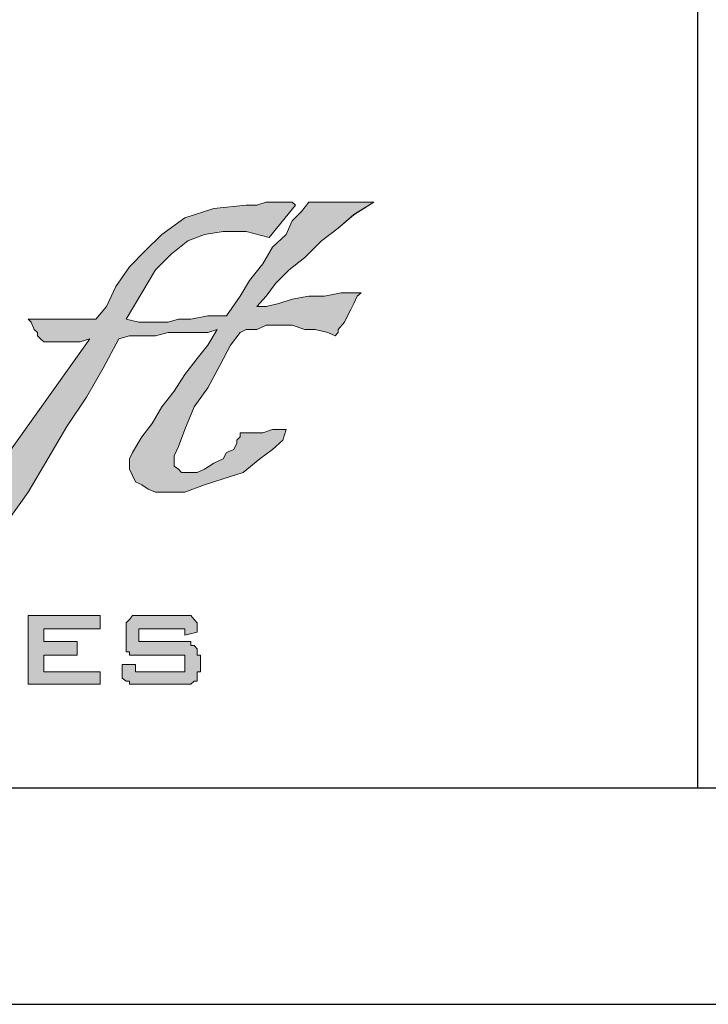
# Paper-space layout 'A2-V (Narrow)' of a CAD drawing. Header units: millimetres. Extents: x -5 to 415, y -15 to 579.
# Tile 12 of 17: x 269 to 285, y 0 to 23. Entities that reach past the tile are written whole.
import ezdxf

# ---------------------------------------------------------------- set-up
doc = ezdxf.new("R2010")
doc.units = ezdxf.units.MM
for name, color, linetype in [('Disegno1', 2, 'Continuous'), ('Tabella', 7, 'Continuous'), ('TabellaCampi', 2, 'Continuous'), ('TabellaIntestazioni', 1, 'Continuous')]:
    doc.layers.add(name, color=color, linetype=linetype)
doc.styles.get("Standard").update_dxf_attribs({"font": 'arial.ttf', "height": 3})

# ---------------------------------------------------------------- blocks, each defined once
blk = doc.blocks.new('L')
h = blk.add_hatch(color=5)
h.paths.add_polyline_path([(50.912, 9.696), (50.695, 9.334), (50.454, 9.021), (50.164, 8.659), (49.923, 8.274), (49.634, 7.912), (49.417, 7.526), (49.176, 7.213), (48.959, 6.852), (48.887, 6.707), (48.887, 6.466), (48.959, 6.321), (49.031, 6.177), (49.176, 6.104), (49.321, 6.008), (49.489, 5.935), (49.706, 5.935), (50.164, 5.935), (50.622, 6.104), (51.056, 6.249), (51.514, 6.393), (51.9, 6.707), (52.189, 6.924), (52.43, 7.141), (52.503, 7.382), (52.43, 7.382), (52.334, 7.382), (52.189, 7.382), (51.972, 7.31), (51.828, 7.31), (51.659, 7.31), (51.514, 7.31), (51.442, 7.31), (51.442, 7.213), (51.37, 7.141), (51.37, 7.068), (51.297, 6.924), (51.129, 6.852), (51.056, 6.707), (50.839, 6.61), (50.622, 6.466), (50.454, 6.393), (50.237, 6.393), (50.164, 6.393), (50.092, 6.393), (50.02, 6.466), (49.923, 6.538), (49.923, 6.707), (49.923, 6.779), (50.02, 6.996), (50.164, 7.382), (50.381, 7.912), (50.695, 8.346), (50.984, 8.876), (51.225, 9.334), (51.442, 9.624), (51.587, 9.696), (51.828, 9.696), (52.045, 9.792), (52.334, 9.792), (52.647, 9.792), (52.937, 9.696), (53.178, 9.696), (53.467, 9.624), (53.636, 9.551), (53.708, 9.624), (53.708, 9.696), (53.853, 9.865), (53.925, 10.009), (53.997, 10.154), (54.069, 10.299), (54.142, 10.467), (54.238, 10.54), (53.997, 10.54), (53.78, 10.54), (53.395, 10.467), (53.033, 10.467), (52.647, 10.395), (52.334, 10.299), (52.045, 10.226), (51.828, 10.226), (52.045, 10.467), (52.262, 10.757), (52.575, 11.07), (52.937, 11.359), (53.322, 11.745), (53.708, 12.034), (54.069, 12.348), (54.528, 12.637), (53.033, 12.637), (52.864, 12.42), (52.647, 12.203), (52.503, 11.89), (52.189, 11.6), (51.972, 11.215), (51.659, 10.829), (51.442, 10.467), (51.129, 10.009), (50.695, 10.009), (50.309, 9.937), (50.02, 9.937), (49.779, 9.865), (49.562, 9.865), (49.321, 9.865), (49.104, 9.865), (48.814, 9.937), (49.176, 10.54), (49.489, 11.07), (49.851, 11.432), (50.237, 11.745), (50.622, 11.89), (51.056, 11.962), (51.587, 11.962), (52.117, 11.817), (52.72, 12.565), (52.647, 12.637), (52.575, 12.637), (52.43, 12.637), (52.262, 12.637), (52.045, 12.637), (51.828, 12.565), (51.587, 12.565), (50.839, 12.492), (50.164, 12.275), (49.634, 11.89), (49.248, 11.504), (48.887, 11.142), (48.573, 10.684), (48.356, 10.226), (48.115, 9.937), (46.548, 9.937), (46.621, 9.865), (46.693, 9.696), (46.765, 9.624), (46.765, 9.551), (46.838, 9.479), (46.91, 9.407), (47.006, 9.407), (47.079, 9.407), (47.151, 9.407), (47.223, 9.407), (47.368, 9.407), (47.44, 9.407), (47.609, 9.407), (47.754, 9.407), (47.971, 9.479), (44.21, 4.2), (44.957, 3.597), (45.56, 4.441), (46.018, 5.188), (46.548, 5.935), (47.006, 6.707), (47.44, 7.454), (47.898, 8.129), (48.284, 8.804), (48.646, 9.479), (48.887, 9.551), (49.176, 9.551), (49.489, 9.551), (49.779, 9.624), (50.092, 9.624), (50.381, 9.624), (50.695, 9.624)])
h.paths.add_polyline_path([(46.548, 3.091), (48.212, 3.091), (48.212, 2.778), (46.91, 2.778), (46.91, 2.488), (47.681, 2.488), (47.681, 2.175), (46.91, 2.175), (46.91, 1.789), (48.212, 1.789), (48.212, 1.5), (46.548, 1.5)])
h.paths.add_polyline_path([(50.164, 2.778), (49.104, 2.778), (49.104, 2.488), (50.092, 2.488), (50.164, 2.488), (50.237, 2.488), (50.309, 2.488), (50.309, 2.392), (50.381, 2.392), (50.454, 2.32), (50.454, 2.247), (50.454, 2.175), (50.526, 2.175), (50.526, 2.103), (50.526, 1.886), (50.526, 1.789), (50.454, 1.789), (50.454, 1.717), (50.454, 1.645), (50.454, 1.572), (50.381, 1.572), (50.309, 1.5), (50.237, 1.5), (50.164, 1.5), (50.092, 1.5), (49.104, 1.5), (49.031, 1.5), (48.959, 1.5), (48.887, 1.5), (48.887, 1.572), (48.814, 1.572), (48.718, 1.645), (48.718, 1.717), (48.718, 1.789), (48.718, 1.886), (48.718, 1.958), (49.031, 1.958), (49.031, 1.789), (50.164, 1.789), (50.164, 2.175), (49.176, 2.175), (49.104, 2.175), (49.031, 2.175), (48.959, 2.175), (48.887, 2.175), (48.887, 2.247), (48.814, 2.247), (48.814, 2.32), (48.814, 2.392), (48.814, 2.488), (48.814, 2.561), (48.814, 2.705), (48.814, 2.778), (48.814, 2.85), (48.814, 2.922), (48.887, 2.995), (48.959, 3.091), (49.031, 3.091), (49.104, 3.091), (49.176, 3.091), (50.092, 3.091), (50.164, 3.091), (50.237, 3.091), (50.309, 3.091), (50.381, 2.995), (50.454, 2.922), (50.454, 2.85), (50.454, 2.778), (50.454, 2.705), (50.164, 2.633)])
h.paths.add_polyline_path([(46.163, 8.587), (46.163, 8.201), (46.09, 7.743), (45.873, 7.382), (45.488, 6.996), (45.03, 6.707), (44.596, 6.393), (43.993, 6.177), (43.294, 6.008), (42.619, 5.863), (41.944, 5.863), (41.414, 5.935), (40.811, 6.104), (40.377, 6.321), (39.992, 6.538), (39.702, 6.924), (39.534, 7.31), (39.534, 7.671), (39.702, 8.057), (39.919, 8.418), (40.209, 8.804), (40.667, 9.093), (41.197, 9.407), (41.8, 9.624), (42.475, 9.865), (43.077, 9.937), (43.752, 9.937), (44.355, 9.865), (44.885, 9.696), (45.343, 9.551), (45.705, 9.262), (46.018, 8.949)])
h.paths.add_polyline_path([(42.089, 9.262), (42.547, 9.334), (43.077, 9.334), (43.463, 9.334), (43.897, 9.19), (44.21, 9.021), (44.499, 8.876), (44.741, 8.587), (44.813, 8.346), (44.813, 8.057), (44.741, 7.743), (44.596, 7.454), (44.355, 7.213), (43.993, 6.924), (43.608, 6.779), (43.222, 6.538), (42.692, 6.466), (42.258, 6.393), (41.727, 6.393), (41.269, 6.393), (40.884, 6.538), (40.522, 6.707), (40.305, 6.852), (40.064, 7.068), (39.992, 7.382), (39.919, 7.671), (40.064, 7.984), (40.209, 8.274), (40.45, 8.515), (40.739, 8.732), (41.125, 8.949), (41.583, 9.19)], flags=16)
h.paths.add_polyline_path([(37.653, 10.082), (37.798, 10.082), (38.184, 10.082), (38.642, 10.009), (39.172, 10.009), (39.702, 9.937), (40.136, 9.865), (40.45, 9.865), (40.594, 9.792), (40.377, 9.696), (40.136, 9.624), (39.919, 9.479), (39.775, 9.407), (39.606, 9.262), (39.534, 9.19), (39.389, 9.021), (39.389, 8.949), (38.859, 9.262), (38.256, 9.407), (37.726, 9.551), (37.123, 9.551), (36.593, 9.551), (36.087, 9.479), (35.628, 9.407), (35.243, 9.262), (34.881, 9.093), (34.64, 8.949), (34.568, 8.804), (34.568, 8.659), (34.712, 8.515), (35.026, 8.346), (35.484, 8.274), (36.087, 8.274), (36.448, 8.274), (36.906, 8.274), (37.436, 8.201), (37.967, 8.201), (38.401, 8.057), (38.786, 7.816), (38.931, 7.743), (39.1, 7.526), (39.172, 7.382), (39.172, 7.141), (39.1, 7.068), (39.003, 6.996), (38.859, 6.852), (38.786, 6.779), (38.642, 6.61), (38.401, 6.538), (38.256, 6.466), (38.184, 6.393), (37.726, 6.249), (37.364, 6.177), (36.978, 6.104), (36.593, 6.008), (36.159, 6.008), (35.773, 5.935), (35.387, 6.008), (35.098, 6.008), (34.712, 6.104), (34.351, 6.177), (33.965, 6.321), (33.579, 6.466), (33.218, 6.61), (32.905, 6.779), (32.76, 6.996), (32.688, 7.141), (32.76, 7.141), (32.76, 7.213), (32.832, 7.213), (32.905, 7.31), (32.977, 7.31), (33.507, 6.924), (34.038, 6.61), (34.64, 6.466), (35.243, 6.321), (35.845, 6.321), (36.376, 6.321), (36.906, 6.393), (37.364, 6.466), (37.726, 6.61), (38.039, 6.779), (38.184, 6.996), (38.184, 7.141), (38.039, 7.31), (37.726, 7.526), (37.195, 7.599), (36.448, 7.671), (36.159, 7.743), (35.773, 7.816), (35.387, 7.912), (34.954, 8.057), (34.568, 8.201), (34.351, 8.346), (34.11, 8.659), (34.11, 8.876), (34.11, 9.093), (34.279, 9.262), (34.423, 9.407), (34.568, 9.551), (35.026, 9.792), (35.556, 9.937), (36.159, 10.009), (36.689, 10.082), (37.195, 10.082)])
h.paths.add_polyline_path([(34.881, 10.154), (34.568, 10.009), (34.351, 9.937), (34.11, 9.792), (33.893, 9.624), (33.748, 9.551), (33.579, 9.407), (33.507, 9.262), (33.435, 9.093), (33.29, 9.093), (33.146, 9.093), (32.905, 9.093), (32.76, 9.093), (32.615, 9.093), (32.374, 9.021), (32.23, 9.021), (32.013, 8.949), (31.482, 8.804), (31.024, 8.587), (30.494, 8.274), (29.964, 7.912), (29.457, 7.526), (28.999, 7.141), (28.541, 6.779), (28.252, 6.393), (28.156, 6.321), (28.011, 6.177), (27.939, 6.104), (27.794, 5.935), (27.722, 5.791), (27.553, 5.719), (27.481, 5.646), (27.481, 5.574), (27.408, 5.719), (27.408, 5.791), (27.336, 5.935), (27.264, 6.008), (27.264, 6.104), (27.191, 6.249), (27.119, 6.321), (27.119, 6.466), (27.408, 6.779), (27.722, 7.141), (28.011, 7.526), (28.252, 7.912), (28.397, 8.346), (28.614, 8.804), (28.758, 9.262), (28.999, 9.792), (30.663, 10.009), (30.494, 9.696), (30.277, 9.479), (30.06, 9.19), (29.819, 8.876), (29.602, 8.587), (29.361, 8.274), (29.144, 7.912), (28.927, 7.599), (29.144, 7.743), (29.361, 7.912), (29.602, 8.129), (29.891, 8.274), (30.205, 8.515), (30.494, 8.732), (30.735, 8.876), (30.952, 9.021), (31.169, 9.093), (31.41, 9.262), (31.627, 9.334), (31.868, 9.479), (32.085, 9.551), (32.302, 9.696), (32.543, 9.792), (32.688, 9.865), (33.146, 10.009), (33.579, 10.082), (34.038, 10.154), (34.351, 10.154), (34.64, 10.226), (34.785, 10.154)])
h.paths.add_polyline_path([(37.581, 3.091), (37.653, 3.091), (37.653, 2.995), (37.726, 2.995), (37.726, 2.922), (37.798, 2.922), (37.798, 2.85), (37.798, 2.778), (37.798, 2.705), (37.798, 1.886), (37.798, 1.789), (37.798, 1.717), (37.798, 1.645), (37.726, 1.645), (37.726, 1.572), (37.653, 1.572), (37.653, 1.5), (37.581, 1.5), (37.509, 1.5), (37.436, 1.5), (36.231, 1.5), (36.159, 1.5), (36.087, 1.5), (35.99, 1.5), (35.99, 1.572), (35.918, 1.572), (35.918, 1.645), (35.845, 1.645), (35.845, 1.717), (35.845, 1.789), (35.845, 1.886), (35.845, 2.705), (35.845, 2.778), (35.845, 2.85), (35.845, 2.922), (35.918, 2.922), (35.918, 2.995), (35.99, 2.995), (35.99, 3.091), (36.087, 3.091), (36.159, 3.091), (36.231, 3.091), (37.436, 3.091), (37.509, 3.091)])
h.paths.add_polyline_path([(38.497, 3.091), (38.859, 3.091), (38.859, 1.789), (39.992, 1.789), (39.992, 1.5), (38.497, 1.5)])
h.paths.add_polyline_path([(42.017, 2.778), (40.739, 2.778), (40.739, 1.789), (42.017, 1.789)], flags=16)
h.paths.add_polyline_path([(40.45, 2.705), (40.45, 2.778), (40.45, 2.85), (40.45, 2.922), (40.45, 2.995), (40.522, 2.995), (40.594, 3.091), (40.667, 3.091), (40.739, 3.091), (40.811, 3.091), (41.944, 3.091), (42.017, 3.091), (42.089, 3.091), (42.185, 3.091), (42.258, 3.091), (42.258, 2.995), (42.33, 2.995), (42.33, 2.922), (42.33, 2.85), (42.402, 2.85), (42.402, 2.778), (42.402, 2.705), (42.402, 1.886), (42.402, 1.789), (42.402, 1.717), (42.33, 1.717), (42.33, 1.645), (42.33, 1.572), (42.258, 1.572), (42.258, 1.5), (42.185, 1.5), (42.089, 1.5), (42.017, 1.5), (41.944, 1.5), (40.811, 1.5), (40.739, 1.5), (40.667, 1.5), (40.594, 1.5), (40.522, 1.572), (40.45, 1.572), (40.45, 1.645), (40.45, 1.717), (40.45, 1.789), (40.45, 1.886)])
h.paths.add_polyline_path([(44.499, 2.778), (43.391, 2.778), (43.391, 1.789), (44.499, 1.789), (44.499, 2.103), (43.897, 2.103), (43.897, 2.392), (44.885, 2.392), (44.885, 1.886), (44.885, 1.789), (44.885, 1.717), (44.813, 1.645), (44.813, 1.572), (44.741, 1.572), (44.741, 1.5), (44.668, 1.5), (44.596, 1.5), (44.499, 1.5), (43.391, 1.5), (43.294, 1.5), (43.222, 1.5), (43.15, 1.5), (43.077, 1.572), (43.005, 1.645), (43.005, 1.717), (43.005, 1.789), (43.005, 1.886), (43.005, 2.705), (43.005, 2.778), (43.005, 2.85), (43.005, 2.922), (43.077, 2.995), (43.15, 3.091), (43.222, 3.091), (43.294, 3.091), (43.391, 3.091), (44.499, 3.091), (44.596, 3.091), (44.668, 3.091), (44.741, 3.091), (44.741, 2.995), (44.813, 2.995), (44.813, 2.922), (44.885, 2.85), (44.885, 2.778), (44.885, 2.705), (44.499, 2.633)])
h.paths.add_polyline_path([(45.488, 3.091), (45.873, 3.091), (45.873, 1.5), (45.488, 1.5)])
h.paths.add_polyline_path([(29.747, 3.091), (29.819, 3.091), (29.891, 3.091), (29.964, 3.091), (29.964, 2.995), (30.06, 2.995), (30.06, 2.922), (30.132, 2.85), (30.132, 2.778), (30.132, 2.705), (30.132, 2.561), (29.747, 2.488), (29.747, 2.778), (28.758, 2.778), (28.758, 1.789), (29.747, 1.789), (29.747, 2.103), (30.132, 2.03), (30.132, 1.886), (30.132, 1.789), (30.132, 1.717), (30.06, 1.645), (30.06, 1.572), (29.964, 1.572), (29.964, 1.5), (29.891, 1.5), (29.819, 1.5), (29.747, 1.5), (28.758, 1.5), (28.686, 1.5), (28.614, 1.5), (28.541, 1.5), (28.469, 1.572), (28.397, 1.645), (28.397, 1.717), (28.397, 1.789), (28.397, 1.886), (28.397, 2.705), (28.397, 2.778), (28.397, 2.85), (28.397, 2.922), (28.469, 2.995), (28.541, 3.091), (28.614, 3.091), (28.686, 3.091), (28.758, 3.091)])
h.paths.add_polyline_path([(30.735, 3.091), (31.097, 3.091), (31.097, 2.488), (32.23, 2.488), (32.23, 3.091), (32.615, 3.091), (32.615, 1.5), (32.23, 1.5), (32.23, 2.175), (31.097, 2.175), (31.097, 1.5), (30.735, 1.5)])
h.paths.add_polyline_path([(33.29, 3.091), (33.579, 3.091), (34.881, 2.03), (34.881, 3.091), (35.17, 3.091), (35.17, 1.5), (34.954, 1.5), (33.676, 2.561), (33.676, 1.5), (33.29, 1.5)])
h.paths.add_polyline_path([(37.436, 2.778), (36.231, 2.778), (36.231, 1.789), (37.436, 1.789)], flags=16)
h.paths.add_polyline_path([(27.481, 9.021), (27.191, 9.334), (26.806, 9.551), (26.275, 9.696), (25.673, 9.865), (25.07, 9.865), (24.395, 9.865), (23.72, 9.696), (23.045, 9.551), (22.443, 9.334), (21.912, 9.021), (21.551, 8.659), (21.237, 8.346), (21.02, 7.984), (20.948, 7.599), (21.02, 7.213), (21.165, 6.852), (21.551, 6.538), (21.912, 6.321), (22.443, 6.177), (22.973, 6.008), (23.648, 6.008), (24.323, 6.008), (24.998, 6.104), (25.239, 6.177), (25.456, 6.249), (25.769, 6.393), (26.058, 6.466), (26.275, 6.61), (26.589, 6.707), (26.806, 6.852), (27.047, 6.924), (25.842, 7.141), (25.673, 6.996), (25.456, 6.852), (25.167, 6.707), (24.853, 6.61), (24.178, 6.466), (23.431, 6.466), (23.045, 6.466), (22.756, 6.538), (22.443, 6.61), (22.153, 6.779), (21.84, 6.924), (21.695, 7.141), (21.551, 7.454), (21.454, 7.743), (27.481, 7.599), (27.553, 7.743), (27.649, 7.912), (27.722, 7.984), (27.722, 8.129), (27.722, 8.274), (27.722, 8.418), (27.722, 8.587), (27.722, 8.659)])
h.paths.add_polyline_path([(22.901, 8.949), (23.262, 9.021), (23.648, 9.093), (23.865, 9.19), (24.251, 9.262), (24.636, 9.262), (25.07, 9.262), (25.6, 9.19), (26.058, 9.093), (26.372, 8.876), (26.516, 8.732), (26.589, 8.587), (26.589, 8.418), (26.589, 8.201), (21.454, 7.984), (21.623, 8.201), (21.84, 8.418), (22.226, 8.659), (22.515, 8.804)], flags=16)
h.paths.add_polyline_path([(20.707, 15.506), (21.84, 15.12), (22.973, 14.758), (23.865, 14.373), (24.636, 14.083), (25.239, 13.698), (25.673, 13.408), (26.058, 13.095), (26.203, 12.806), (26.275, 12.565), (26.203, 12.348), (26.058, 12.107), (25.769, 11.89), (25.383, 11.673), (24.323, 11.359), (22.973, 11.07), (21.31, 10.829), (19.429, 10.684), (17.404, 10.612), (15.283, 10.612), (13.114, 10.684), (10.92, 10.829), (8.823, 10.998), (6.774, 11.287), (8.437, 12.806), (8.823, 12.565), (9.257, 12.275), (9.787, 12.034), (10.317, 11.89), (11.595, 11.6), (12.873, 11.287), (14.319, 11.215), (15.813, 11.142), (17.236, 11.142), (18.682, 11.215), (20.032, 11.359), (21.237, 11.6), (22.298, 11.89), (23.118, 12.203), (23.431, 12.42), (23.648, 12.565), (23.793, 12.806), (23.865, 13.023), (23.865, 13.24), (23.793, 13.481), (23.576, 13.698), (23.359, 13.915), (22.756, 14.3), (21.985, 14.614), (21.02, 14.831), (19.887, 15.048), (18.61, 15.289), (17.236, 15.433), (15.813, 15.506), (14.222, 15.506), (12.728, 15.433), (11.137, 15.361), (9.57, 15.12), (7.979, 14.903), (6.557, 14.517), (5.11, 14.011), (4.435, 13.77), (3.833, 13.481), (3.23, 13.095), (2.628, 12.806), (0, 13.553), (2.025, 14.228), (4.002, 14.831), (5.882, 15.216), (7.762, 15.578), (9.498, 15.819), (11.137, 15.964), (12.728, 16.108), (14.15, 16.108), (15.597, 16.108), (16.874, 16.036), (18.007, 15.891), (19.044, 15.819)])
h.paths.add_polyline_path([(20.707, 9.696), (21.02, 9.865), (21.237, 10.009), (21.551, 10.154), (21.768, 10.154), (21.985, 10.154), (22.153, 10.154), (22.298, 10.154), (22.37, 10.154), (22.443, 10.154), (22.587, 10.082), (22.828, 10.009), (23.045, 9.865), (22.443, 9.792), (21.84, 9.551), (21.237, 9.334), (20.635, 8.949), (20.104, 8.587), (19.646, 8.201), (19.285, 7.912), (18.971, 7.671), (16.729, 5.646), (16.633, 5.646), (16.633, 5.719), (16.561, 5.719), (16.488, 5.719), (16.416, 5.791), (16.344, 5.791), (16.271, 5.863), (16.344, 6.008), (16.488, 6.249), (16.561, 6.466), (16.633, 6.707), (16.802, 6.924), (16.874, 7.068), (16.946, 7.31), (17.019, 7.454), (17.091, 7.671), (17.236, 7.912), (17.332, 8.129), (17.404, 8.274), (17.549, 8.515), (17.621, 8.732), (17.694, 8.949), (17.838, 9.19), (17.766, 9.093), (17.694, 9.021), (17.549, 8.949), (17.477, 8.876), (17.332, 8.804), (17.163, 8.732), (16.946, 8.587), (16.802, 8.515), (16.633, 8.346), (16.416, 8.274), (16.271, 8.129), (16.127, 7.984), (15.886, 7.816), (15.741, 7.743), (15.597, 7.599), (15.524, 7.526), (15.283, 7.382), (15.066, 7.141), (14.922, 6.996), (14.68, 6.852), (14.536, 6.61), (14.391, 6.393), (14.222, 6.177), (14.078, 5.935), (14.078, 5.863), (14.006, 5.863), (14.006, 5.791), (13.933, 5.719), (13.861, 5.574), (13.789, 5.646), (13.716, 5.719), (13.62, 5.719), (13.548, 5.791), (13.475, 5.791), (13.403, 5.863), (13.258, 5.863), (13.186, 5.863), (13.331, 6.104), (13.403, 6.321), (13.548, 6.538), (13.716, 6.779), (13.789, 6.996), (13.933, 7.141), (14.006, 7.382), (14.078, 7.599), (14.15, 7.816), (14.319, 8.057), (14.391, 8.274), (14.464, 8.515), (14.608, 8.732), (14.753, 9.021), (14.825, 9.262), (14.994, 9.479), (15.138, 9.551), (15.355, 9.551), (15.597, 9.624), (15.813, 9.696), (15.958, 9.792), (16.199, 9.792), (16.416, 9.865), (16.633, 9.937), (16.416, 9.696), (16.271, 9.479), (16.127, 9.19), (15.886, 8.949), (15.741, 8.659), (15.524, 8.346), (15.283, 7.912), (14.922, 7.454), (15.138, 7.526), (15.283, 7.671), (15.524, 7.816), (15.669, 7.984), (15.886, 8.129), (16.127, 8.274), (16.271, 8.418), (16.488, 8.587), (16.633, 8.732), (16.874, 8.804), (17.091, 9.021), (17.332, 9.19), (17.621, 9.334), (17.838, 9.479), (18.079, 9.624), (18.369, 9.792), (18.441, 9.792), (18.537, 9.792), (18.682, 9.792), (18.754, 9.792), (18.827, 9.792), (18.971, 9.792), (19.044, 9.792), (19.14, 9.792), (18.971, 9.479), (18.754, 9.19), (18.537, 8.876), (18.296, 8.515), (18.079, 8.057), (17.766, 7.599), (17.477, 7.068), (17.163, 6.538), (17.694, 6.924), (18.224, 7.454), (18.827, 7.984), (19.429, 8.659), (20.104, 9.19)])
h.paths.add_polyline_path([(12.342, 9.696), (12.8, 9.479), (13.186, 9.262), (13.475, 8.949), (13.62, 8.587), (13.62, 8.129), (13.548, 7.743), (13.331, 7.382), (12.945, 6.996), (12.511, 6.707), (11.981, 6.393), (11.45, 6.177), (10.775, 5.935), (10.1, 5.863), (9.425, 5.863), (8.823, 5.935), (8.292, 6.104), (7.834, 6.321), (7.449, 6.538), (7.159, 6.852), (7.015, 7.213), (7.015, 7.671), (7.159, 8.057), (7.376, 8.418), (7.69, 8.804), (8.124, 9.093), (8.654, 9.407), (9.257, 9.624), (9.859, 9.792), (10.534, 9.937), (11.233, 9.937), (11.836, 9.865)])
h.paths.add_polyline_path([(21.695, 2.561), (21.623, 2.633), (21.551, 2.705), (21.454, 2.705), (21.454, 2.778), (21.382, 2.778), (21.31, 2.778), (21.237, 2.778), (21.165, 2.778), (20.49, 2.778), (20.49, 1.789), (21.02, 1.789), (21.093, 1.789), (21.165, 1.789), (21.237, 1.789), (21.31, 1.789), (21.382, 1.886), (21.454, 1.886), (21.551, 1.886), (21.623, 1.958), (21.623, 2.03), (21.695, 2.103), (21.695, 2.175), (21.695, 2.247), (21.695, 2.32), (21.695, 2.392), (21.695, 2.488)], flags=16)
h.paths.add_polyline_path([(21.165, 3.091), (21.31, 3.091), (21.382, 3.091), (21.454, 3.091), (21.551, 2.995), (21.623, 2.995), (21.695, 2.922), (21.768, 2.922), (21.84, 2.85), (21.912, 2.85), (21.912, 2.778), (21.985, 2.705), (21.985, 2.633), (22.057, 2.561), (22.057, 2.488), (22.057, 2.392), (22.057, 2.32), (22.057, 2.175), (22.057, 2.103), (22.057, 2.03), (21.985, 1.958), (21.985, 1.886), (21.912, 1.789), (21.912, 1.717), (21.84, 1.717), (21.768, 1.645), (21.695, 1.572), (21.623, 1.572), (21.551, 1.572), (21.382, 1.5), (21.31, 1.5), (21.165, 1.5), (21.093, 1.5), (20.104, 1.5), (20.104, 3.091)])
h.paths.add_polyline_path([(24.636, 3.091), (23.72, 3.091), (23.72, 3.453), (25.914, 3.453), (25.914, 3.091), (25.07, 3.091), (25.07, 1.5), (24.636, 1.5)])
h.paths.add_polyline_path([(26.203, 3.091), (27.866, 3.091), (27.866, 2.778), (26.589, 2.778), (26.589, 2.488), (27.336, 2.488), (27.336, 2.175), (26.589, 2.175), (26.589, 1.789), (27.866, 1.789), (27.866, 1.5), (26.203, 1.5)])
h.paths.add_polyline_path([(13.114, 3.091), (13.331, 3.091), (14.608, 2.03), (14.608, 3.091), (14.994, 3.091), (14.994, 1.5), (14.68, 1.5), (13.403, 2.561), (13.403, 1.5), (13.114, 1.5)])
h.paths.add_polyline_path([(16.946, 2.778), (15.958, 2.778), (15.958, 1.789), (16.946, 1.789), (16.946, 2.103), (17.332, 2.03), (17.332, 1.886), (17.332, 1.789), (17.332, 1.717), (17.332, 1.645), (17.236, 1.572), (17.163, 1.5), (17.091, 1.5), (17.019, 1.5), (16.946, 1.5), (15.958, 1.5), (15.886, 1.5), (15.813, 1.5), (15.741, 1.5), (15.741, 1.572), (15.669, 1.572), (15.669, 1.645), (15.597, 1.717), (15.597, 1.789), (15.597, 1.886), (15.597, 2.705), (15.597, 2.778), (15.597, 2.85), (15.669, 2.922), (15.669, 2.995), (15.741, 2.995), (15.741, 3.091), (15.813, 3.091), (15.886, 3.091), (15.958, 3.091), (16.946, 3.091), (17.019, 3.091), (17.091, 3.091), (17.163, 3.091), (17.236, 2.995), (17.332, 2.922), (17.332, 2.85), (17.332, 2.778), (17.332, 2.705), (17.332, 2.561), (16.946, 2.488)])
h.paths.add_polyline_path([(17.935, 3.091), (19.574, 3.091), (19.574, 2.778), (18.296, 2.778), (18.296, 2.488), (19.044, 2.488), (19.044, 2.175), (18.296, 2.175), (18.296, 1.789), (19.574, 1.789), (19.574, 1.5), (17.935, 1.5)])
h.paths.add_polyline_path([(12.27, 8.274), (12.27, 8.057), (12.198, 7.743), (12.053, 7.454), (11.836, 7.141), (11.45, 6.924), (11.065, 6.707), (10.703, 6.538), (10.173, 6.393), (9.642, 6.321), (9.184, 6.321), (8.726, 6.393), (8.365, 6.466), (7.979, 6.61), (7.762, 6.852), (7.521, 7.068), (7.449, 7.382), (7.376, 7.671), (7.449, 7.984), (7.69, 8.201), (7.907, 8.515), (8.22, 8.732), (8.582, 8.949), (9.04, 9.093), (9.57, 9.262), (10.028, 9.334), (10.534, 9.334), (10.92, 9.262), (11.378, 9.19), (11.667, 9.021), (11.981, 8.804), (12.198, 8.587)], flags=16)
h.paths.add_polyline_path([(10.703, 13.408), (9.859, 13.167), (2.194, 4.899), (4.749, 6.008)])
h.paths.add_polyline_path([(4.291, 3.453), (4.677, 3.453), (5.81, 1.5), (5.279, 1.5), (5.038, 1.958), (3.905, 1.958), (3.688, 1.5), (3.23, 1.5)])
h.paths.add_polyline_path([(7.69, 2.561), (7.617, 2.633), (7.617, 2.705), (7.521, 2.705), (7.449, 2.778), (7.376, 2.778), (7.304, 2.778), (7.232, 2.778), (7.159, 2.778), (6.557, 2.778), (6.557, 1.789), (7.015, 1.789), (7.087, 1.789), (7.159, 1.789), (7.232, 1.789), (7.304, 1.789), (7.376, 1.886), (7.449, 1.886), (7.521, 1.886), (7.617, 1.958), (7.69, 2.03), (7.69, 2.103), (7.69, 2.175), (7.69, 2.247), (7.69, 2.32), (7.69, 2.392), (7.69, 2.488)], flags=16)
h.paths.add_polyline_path([(6.171, 3.091), (7.159, 3.091), (7.304, 3.091), (7.376, 3.091), (7.449, 3.091), (7.521, 2.995), (7.69, 2.995), (7.762, 2.922), (7.834, 2.85), (7.907, 2.85), (7.979, 2.778), (7.979, 2.705), (8.051, 2.633), (8.051, 2.561), (8.051, 2.488), (8.051, 2.392), (8.051, 2.32), (8.051, 2.175), (8.051, 2.103), (8.051, 2.03), (8.051, 1.958), (7.979, 1.886), (7.979, 1.789), (7.907, 1.717), (7.834, 1.717), (7.762, 1.645), (7.69, 1.572), (7.617, 1.572), (7.521, 1.572), (7.449, 1.5), (7.304, 1.5), (7.232, 1.5), (7.087, 1.5), (6.171, 1.5)])
h.paths.add_polyline_path([(8.365, 3.091), (8.823, 3.091), (9.425, 1.958), (10.1, 3.091), (10.462, 3.091), (9.57, 1.5), (9.329, 1.5)])
h.paths.add_polyline_path([(11.45, 3.091), (11.74, 3.091), (12.656, 1.5), (12.27, 1.5), (12.053, 1.886), (11.065, 1.886), (10.848, 1.5), (10.534, 1.5)])
h.paths.add_polyline_path([(11.233, 2.103), (11.908, 2.103), (11.595, 2.778)], flags=16)
h.paths.add_polyline_path([(4.074, 2.247), (4.893, 2.247), (4.435, 3.091)], flags=16)
at = {"layer": 'Tabella', "color": 7, "lineweight": 0}
for p, q in [((51.587, 12.565), (50.839, 12.492)), ((51.828, 12.565), (51.587, 12.565)), ((52.045, 12.637), (51.828, 12.565)), ((52.262, 12.637), (52.045, 12.637)), ((52.117, 11.817), (52.72, 12.565)), ((52.43, 12.637), (52.262, 12.637)), ((52.575, 12.637), (52.43, 12.637)), ((52.647, 12.637), (52.575, 12.637)), ((52.72, 12.565), (52.647, 12.637)), ((53.033, 12.637), (52.864, 12.42)), ((54.528, 12.637), (53.033, 12.637)), ((54.069, 12.348), (54.528, 12.637)), ((50.839, 12.492), (50.164, 12.275)), ((52.864, 12.42), (52.647, 12.203)), ((53.708, 12.034), (54.069, 12.348)), ((50.164, 12.275), (49.634, 11.89)), ((52.647, 12.203), (52.503, 11.89)), ((49.634, 11.89), (49.248, 11.504)), ((50.237, 11.745), (50.622, 11.89)), ((50.622, 11.89), (51.056, 11.962)), ((51.056, 11.962), (51.587, 11.962)), ((51.587, 11.962), (52.117, 11.817)), ((52.503, 11.89), (52.189, 11.6)), ((53.322, 11.745), (53.708, 12.034)), ((49.851, 11.432), (50.237, 11.745)), ((52.189, 11.6), (51.972, 11.215)), ((52.937, 11.359), (53.322, 11.745)), ((49.248, 11.504), (48.887, 11.142)), ((49.489, 11.07), (49.851, 11.432)), ((51.972, 11.215), (51.659, 10.829)), ((52.575, 11.07), (52.937, 11.359)), ((48.887, 11.142), (48.573, 10.684)), ((49.176, 10.54), (49.489, 11.07)), ((52.262, 10.757), (52.575, 11.07)), ((51.659, 10.829), (51.442, 10.467)), ((52.045, 10.467), (52.262, 10.757)), ((48.573, 10.684), (48.356, 10.226)), ((48.814, 9.937), (49.176, 10.54)), ((51.442, 10.467), (51.129, 10.009)), ((51.828, 10.226), (52.045, 10.467)), ((53.033, 10.467), (52.647, 10.395)), ((53.395, 10.467), (53.033, 10.467)), ((53.78, 10.54), (53.395, 10.467)), ((53.997, 10.54), (53.78, 10.54)), ((54.238, 10.54), (53.997, 10.54)), ((54.069, 10.299), (54.142, 10.467)), ((54.142, 10.467), (54.238, 10.54)), ((52.334, 10.299), (52.045, 10.226)), ((52.647, 10.395), (52.334, 10.299)), ((53.997, 10.154), (54.069, 10.299)), ((48.356, 10.226), (48.115, 9.937)), ((50.695, 10.009), (50.309, 9.937)), ((51.129, 10.009), (50.695, 10.009)), ((52.045, 10.226), (51.828, 10.226)), ((53.853, 9.865), (53.925, 10.009)), ((53.925, 10.009), (53.997, 10.154)), ((46.548, 9.937), (46.621, 9.865)), ((48.115, 9.937), (46.548, 9.937)), ((46.621, 9.865), (46.693, 9.696)), ((49.104, 9.865), (48.814, 9.937)), ((49.321, 9.865), (49.104, 9.865)), ((49.562, 9.865), (49.321, 9.865)), ((49.779, 9.865), (49.562, 9.865)), ((50.02, 9.937), (49.779, 9.865)), ((50.309, 9.937), (50.02, 9.937)), ((51.828, 9.696), (52.045, 9.792)), ((52.045, 9.792), (52.334, 9.792)), ((52.334, 9.792), (52.647, 9.792)), ((52.647, 9.792), (52.937, 9.696)), ((53.708, 9.696), (53.853, 9.865)), ((46.693, 9.696), (46.765, 9.624)), ((46.765, 9.624), (46.765, 9.551)), ((49.489, 9.551), (49.779, 9.624)), ((49.779, 9.624), (50.092, 9.624)), ((50.092, 9.624), (50.381, 9.624)), ((50.381, 9.624), (50.695, 9.624)), ((50.695, 9.624), (50.912, 9.696)), ((50.912, 9.696), (50.695, 9.334)), ((50.912, 9.696), (50.912, 9.696)), ((51.225, 9.334), (51.442, 9.624)), ((51.442, 9.624), (51.587, 9.696)), ((51.587, 9.696), (51.828, 9.696)), ((52.937, 9.696), (53.178, 9.696)), ((53.178, 9.696), (53.467, 9.624)), ((53.467, 9.624), (53.636, 9.551)), ((53.636, 9.551), (53.708, 9.624)), ((53.708, 9.624), (53.708, 9.696)), ((47.971, 9.479), (44.21, 4.2)), ((46.765, 9.551), (46.838, 9.479)), ((46.838, 9.479), (46.91, 9.407)), ((46.91, 9.407), (47.006, 9.407)), ((47.006, 9.407), (47.079, 9.407)), ((47.079, 9.407), (47.151, 9.407)), ((47.151, 9.407), (47.223, 9.407)), ((47.223, 9.407), (47.368, 9.407)), ((47.368, 9.407), (47.44, 9.407)), ((47.44, 9.407), (47.609, 9.407)), ((47.609, 9.407), (47.754, 9.407)), ((47.754, 9.407), (47.971, 9.479)), ((48.284, 8.804), (48.646, 9.479)), ((48.646, 9.479), (48.887, 9.551)), ((48.887, 9.551), (49.176, 9.551)), ((49.176, 9.551), (49.489, 9.551)), ((50.695, 9.334), (50.454, 9.021)), ((50.984, 8.876), (51.225, 9.334)), ((50.454, 9.021), (50.164, 8.659)), ((50.695, 8.346), (50.984, 8.876)), ((47.898, 8.129), (48.284, 8.804)), ((50.164, 8.659), (49.923, 8.274)), ((49.923, 8.274), (49.634, 7.912)), ((50.381, 7.912), (50.695, 8.346)), ((47.44, 7.454), (47.898, 8.129)), ((49.634, 7.912), (49.417, 7.526)), ((50.164, 7.382), (50.381, 7.912)), ((49.417, 7.526), (49.176, 7.213)), ((47.006, 6.707), (47.44, 7.454)), ((50.02, 6.996), (50.164, 7.382)), ((51.442, 7.31), (51.442, 7.213)), ((51.514, 7.31), (51.442, 7.31)), ((51.659, 7.31), (51.514, 7.31)), ((51.828, 7.31), (51.659, 7.31)), ((51.972, 7.31), (51.828, 7.31)), ((52.189, 7.382), (51.972, 7.31)), ((52.334, 7.382), (52.189, 7.382)), ((52.43, 7.382), (52.334, 7.382)), ((52.503, 7.382), (52.43, 7.382)), ((52.43, 7.141), (52.503, 7.382)), ((49.176, 7.213), (48.959, 6.852)), ((51.37, 7.068), (51.297, 6.924)), ((51.442, 7.213), (51.37, 7.141)), ((51.37, 7.141), (51.37, 7.068)), ((52.189, 6.924), (52.43, 7.141)), ((48.959, 6.852), (48.887, 6.707)), ((49.923, 6.779), (50.02, 6.996)), ((51.129, 6.852), (51.056, 6.707)), ((51.297, 6.924), (51.129, 6.852)), ((51.9, 6.707), (52.189, 6.924)), ((46.548, 5.935), (47.006, 6.707)), ((48.887, 6.707), (48.887, 6.466)), ((49.923, 6.707), (49.923, 6.779)), ((49.923, 6.538), (49.923, 6.707)), ((50.839, 6.61), (50.622, 6.466)), ((51.056, 6.707), (50.839, 6.61)), ((51.514, 6.393), (51.9, 6.707)), ((48.887, 6.466), (48.959, 6.321)), ((50.02, 6.466), (49.923, 6.538)), ((50.092, 6.393), (50.02, 6.466)), ((50.164, 6.393), (50.092, 6.393)), ((50.237, 6.393), (50.164, 6.393)), ((50.454, 6.393), (50.237, 6.393)), ((50.622, 6.466), (50.454, 6.393)), ((51.056, 6.249), (51.514, 6.393)), ((48.959, 6.321), (49.031, 6.177)), ((49.031, 6.177), (49.176, 6.104)), ((50.622, 6.104), (51.056, 6.249)), ((46.018, 5.188), (46.548, 5.935)), ((49.176, 6.104), (49.321, 6.008)), ((49.321, 6.008), (49.489, 5.935)), ((49.489, 5.935), (49.706, 5.935)), ((49.706, 5.935), (50.164, 5.935)), ((50.164, 5.935), (50.622, 6.104)), ((46.548, 3.091), (48.212, 3.091)), ((46.548, 1.5), (46.548, 3.091)), ((48.212, 3.091), (48.212, 2.778)), ((48.814, 2.922), (48.887, 2.995)), ((48.887, 2.995), (48.959, 3.091)), ((48.959, 3.091), (49.031, 3.091)), ((49.031, 3.091), (49.104, 3.091)), ((49.104, 3.091), (49.176, 3.091)), ((49.176, 3.091), (50.092, 3.091)), ((50.092, 3.091), (50.164, 3.091)), ((50.164, 3.091), (50.237, 3.091)), ((50.237, 3.091), (50.309, 3.091)), ((50.309, 3.091), (50.381, 2.995)), ((50.381, 2.995), (50.454, 2.922)), ((46.91, 2.778), (46.91, 2.488)), ((48.212, 2.778), (46.91, 2.778)), ((48.814, 2.85), (48.814, 2.922)), ((48.814, 2.778), (48.814, 2.85)), ((48.814, 2.705), (48.814, 2.778)), ((49.104, 2.778), (49.104, 2.488)), ((50.164, 2.778), (49.104, 2.778)), ((50.164, 2.778), (50.164, 2.778)), ((50.164, 2.633), (50.164, 2.778)), ((50.454, 2.922), (50.454, 2.85)), ((50.454, 2.85), (50.454, 2.778)), ((50.454, 2.778), (50.454, 2.705)), ((48.814, 2.561), (48.814, 2.705)), ((48.814, 2.488), (48.814, 2.561)), ((50.454, 2.705), (50.164, 2.633)), ((46.91, 2.488), (47.681, 2.488)), ((47.681, 2.488), (47.681, 2.175)), ((48.814, 2.392), (48.814, 2.488)), ((48.814, 2.32), (48.814, 2.392)), ((48.814, 2.247), (48.814, 2.32)), ((49.104, 2.488), (50.092, 2.488)), ((50.092, 2.488), (50.164, 2.488)), ((50.164, 2.488), (50.237, 2.488)), ((50.237, 2.488), (50.309, 2.488)), ((50.309, 2.488), (50.309, 2.392)), ((50.309, 2.392), (50.381, 2.392)), ((50.381, 2.392), (50.454, 2.32)), ((50.454, 2.32), (50.454, 2.247)), ((46.91, 2.175), (46.91, 1.789)), ((47.681, 2.175), (46.91, 2.175)), ((48.887, 2.247), (48.814, 2.247)), ((48.887, 2.175), (48.887, 2.247)), ((48.959, 2.175), (48.887, 2.175)), ((49.031, 2.175), (48.959, 2.175)), ((49.104, 2.175), (49.031, 2.175)), ((49.176, 2.175), (49.104, 2.175)), ((50.164, 2.175), (49.176, 2.175)), ((50.164, 1.789), (50.164, 2.175)), ((50.454, 2.247), (50.454, 2.175)), ((50.454, 2.175), (50.526, 2.175)), ((50.526, 2.175), (50.526, 2.103)), ((50.526, 2.103), (50.526, 1.886)), ((48.718, 1.958), (49.031, 1.958)), ((48.718, 1.886), (48.718, 1.958)), ((48.718, 1.789), (48.718, 1.886)), ((49.031, 1.958), (49.031, 1.789)), ((50.526, 1.886), (50.526, 1.789)), ((46.91, 1.789), (48.212, 1.789)), ((48.212, 1.789), (48.212, 1.5)), ((48.718, 1.717), (48.718, 1.789)), ((48.718, 1.645), (48.718, 1.717)), ((48.814, 1.572), (48.718, 1.645)), ((49.031, 1.789), (50.164, 1.789)), ((50.454, 1.789), (50.454, 1.717)), ((50.526, 1.789), (50.454, 1.789)), ((50.454, 1.717), (50.454, 1.645)), ((50.454, 1.645), (50.454, 1.572)), ((46.548, 1.5), (46.548, 1.5)), ((48.212, 1.5), (46.548, 1.5)), ((48.887, 1.572), (48.814, 1.572)), ((48.887, 1.5), (48.887, 1.572)), ((48.959, 1.5), (48.887, 1.5)), ((49.031, 1.5), (48.959, 1.5)), ((49.104, 1.5), (49.031, 1.5)), ((50.092, 1.5), (49.104, 1.5)), ((50.164, 1.5), (50.092, 1.5)), ((50.237, 1.5), (50.164, 1.5)), ((50.309, 1.5), (50.237, 1.5)), ((50.381, 1.572), (50.309, 1.5)), ((50.454, 1.572), (50.381, 1.572))]:
    blk.add_line(p, q, dxfattribs=at)
blk = doc.blocks.new('powersoft')
at = {"layer": 'Tabella', "color": 7, "lineweight": 0}
for p, q in [((-130.413, 13.456), (-131.161, 13.384)), ((-130.172, 13.456), (-130.413, 13.456)), ((-129.955, 13.529), (-130.172, 13.456)), ((-129.738, 13.529), (-129.955, 13.529)), ((-129.883, 12.709), (-129.28, 13.456)), ((-129.57, 13.529), (-129.738, 13.529)), ((-129.425, 13.529), (-129.57, 13.529)), ((-129.353, 13.529), (-129.425, 13.529)), ((-129.28, 13.456), (-129.353, 13.529)), ((-128.967, 13.529), (-129.136, 13.312)), ((-127.472, 13.529), (-128.967, 13.529)), ((-127.931, 13.239), (-127.472, 13.529)), ((-131.161, 13.384), (-131.836, 13.167)), ((-129.136, 13.312), (-129.353, 13.095)), ((-128.292, 12.926), (-127.931, 13.239)), ((-131.836, 13.167), (-132.366, 12.781)), ((-129.353, 13.095), (-129.497, 12.781)), ((-132.366, 12.781), (-132.752, 12.396)), ((-131.763, 12.637), (-131.378, 12.781)), ((-131.378, 12.781), (-130.944, 12.854)), ((-130.944, 12.854), (-130.413, 12.854)), ((-130.413, 12.854), (-129.883, 12.709)), ((-129.497, 12.781), (-129.811, 12.492)), ((-128.678, 12.637), (-128.292, 12.926)), ((-132.149, 12.323), (-131.763, 12.637)), ((-129.063, 12.251), (-128.678, 12.637)), ((-132.752, 12.396), (-133.113, 12.034)), ((-132.511, 11.962), (-132.149, 12.323)), ((-129.811, 12.492), (-130.028, 12.107)), ((-130.028, 12.107), (-130.341, 11.721)), ((-129.425, 11.962), (-129.063, 12.251)), ((-133.113, 12.034), (-133.427, 11.576)), ((-132.824, 11.432), (-132.511, 11.962)), ((-129.738, 11.648), (-129.425, 11.962)), ((-130.341, 11.721), (-130.558, 11.359)), ((-129.955, 11.359), (-129.738, 11.648)), ((-133.427, 11.576), (-133.644, 11.118)), ((-133.186, 10.829), (-132.824, 11.432)), ((-128.22, 11.432), (-128.605, 11.359)), ((-128.003, 11.432), (-128.22, 11.432)), ((-127.762, 11.432), (-128.003, 11.432)), ((-127.858, 11.359), (-127.762, 11.432)), ((-130.558, 11.359), (-130.871, 10.901)), ((-130.172, 11.118), (-129.955, 11.359)), ((-129.666, 11.19), (-129.955, 11.118)), ((-129.353, 11.287), (-129.666, 11.19)), ((-128.967, 11.359), (-129.353, 11.287)), ((-128.605, 11.359), (-128.967, 11.359)), ((-128.003, 11.046), (-127.931, 11.19)), ((-127.931, 11.19), (-127.858, 11.359)), ((-133.644, 11.118), (-133.885, 10.829)), ((-129.955, 11.118), (-130.172, 11.118)), ((-128.075, 10.901), (-128.003, 11.046)), ((-135.452, 10.829), (-135.379, 10.757)), ((-133.885, 10.829), (-135.452, 10.829)), ((-135.379, 10.757), (-135.307, 10.588)), ((-132.896, 10.757), (-133.186, 10.829)), ((-132.679, 10.757), (-132.896, 10.757)), ((-132.438, 10.757), (-132.679, 10.757)), ((-132.221, 10.757), (-132.438, 10.757)), ((-131.98, 10.829), (-132.221, 10.757)), ((-131.691, 10.829), (-131.98, 10.829)), ((-131.305, 10.901), (-131.691, 10.829)), ((-130.871, 10.901), (-131.305, 10.901)), ((-128.292, 10.588), (-128.147, 10.757)), ((-128.147, 10.757), (-128.075, 10.901)), ((-135.307, 10.588), (-135.235, 10.516)), ((-135.235, 10.516), (-135.235, 10.443)), ((-132.511, 10.443), (-132.221, 10.516)), ((-132.221, 10.516), (-131.908, 10.516)), ((-131.908, 10.516), (-131.619, 10.516)), ((-131.619, 10.516), (-131.305, 10.516)), ((-131.305, 10.516), (-131.088, 10.588)), ((-131.088, 10.588), (-131.305, 10.226)), ((-131.088, 10.588), (-131.088, 10.588)), ((-130.775, 10.226), (-130.558, 10.516)), ((-130.558, 10.516), (-130.413, 10.588)), ((-130.413, 10.588), (-130.172, 10.588)), ((-130.172, 10.588), (-129.955, 10.684)), ((-129.955, 10.684), (-129.666, 10.684)), ((-129.666, 10.684), (-129.353, 10.684)), ((-129.353, 10.684), (-129.063, 10.588)), ((-129.063, 10.588), (-128.822, 10.588)), ((-128.822, 10.588), (-128.533, 10.516)), ((-128.533, 10.516), (-128.364, 10.443)), ((-128.364, 10.443), (-128.292, 10.516)), ((-128.292, 10.516), (-128.292, 10.588)), ((-134.029, 10.371), (-137.79, 5.092)), ((-135.235, 10.443), (-135.162, 10.371)), ((-135.162, 10.371), (-135.09, 10.299)), ((-135.09, 10.299), (-134.994, 10.299)), ((-134.994, 10.299), (-134.921, 10.299)), ((-134.921, 10.299), (-134.849, 10.299)), ((-134.849, 10.299), (-134.777, 10.299)), ((-134.777, 10.299), (-134.632, 10.299)), ((-134.632, 10.299), (-134.56, 10.299)), ((-134.56, 10.299), (-134.391, 10.299)), ((-134.391, 10.299), (-134.246, 10.299)), ((-134.246, 10.299), (-134.029, 10.371)), ((-133.716, 9.696), (-133.354, 10.371)), ((-133.354, 10.371), (-133.113, 10.443)), ((-133.113, 10.443), (-132.824, 10.443)), ((-132.824, 10.443), (-132.511, 10.443)), ((-131.305, 10.226), (-131.546, 9.913)), ((-131.016, 9.768), (-130.775, 10.226)), ((-131.546, 9.913), (-131.836, 9.551)), ((-134.102, 9.021), (-133.716, 9.696)), ((-131.305, 9.238), (-131.016, 9.768)), ((-131.836, 9.551), (-132.077, 9.166)), ((-132.077, 9.166), (-132.366, 8.804)), ((-131.619, 8.804), (-131.305, 9.238)), ((-134.56, 8.346), (-134.102, 9.021)), ((-132.366, 8.804), (-132.583, 8.418)), ((-131.836, 8.274), (-131.619, 8.804)), ((-132.583, 8.418), (-132.824, 8.105)), ((-134.994, 7.599), (-134.56, 8.346)), ((-131.98, 7.888), (-131.836, 8.274)), ((-130.558, 8.201), (-130.558, 8.105)), ((-130.486, 8.201), (-130.558, 8.201)), ((-130.341, 8.201), (-130.486, 8.201)), ((-130.172, 8.201), (-130.341, 8.201)), ((-130.028, 8.201), (-130.172, 8.201)), ((-129.811, 8.274), (-130.028, 8.201)), ((-129.666, 8.274), (-129.811, 8.274)), ((-129.57, 8.274), (-129.666, 8.274)), ((-129.497, 8.274), (-129.57, 8.274)), ((-129.57, 8.033), (-129.497, 8.274)), ((-132.824, 8.105), (-133.041, 7.743)), ((-130.63, 7.96), (-130.703, 7.816)), ((-130.558, 8.105), (-130.63, 8.033)), ((-130.63, 8.033), (-130.63, 7.96)), ((-129.811, 7.816), (-129.57, 8.033)), ((-133.041, 7.743), (-133.113, 7.599)), ((-132.077, 7.671), (-131.98, 7.888)), ((-130.871, 7.743), (-130.944, 7.599)), ((-130.703, 7.816), (-130.871, 7.743)), ((-130.1, 7.599), (-129.811, 7.816)), ((-135.452, 6.827), (-134.994, 7.599)), ((-133.113, 7.599), (-133.113, 7.358)), ((-132.077, 7.599), (-132.077, 7.671)), ((-132.077, 7.43), (-132.077, 7.599)), ((-130.944, 7.599), (-131.161, 7.502)), ((-130.486, 7.285), (-130.1, 7.599)), ((-133.113, 7.358), (-133.041, 7.213)), ((-131.98, 7.358), (-132.077, 7.43)), ((-131.908, 7.285), (-131.98, 7.358)), ((-131.836, 7.285), (-131.908, 7.285)), ((-131.763, 7.285), (-131.836, 7.285)), ((-131.546, 7.285), (-131.763, 7.285)), ((-131.378, 7.358), (-131.546, 7.285)), ((-131.161, 7.502), (-131.378, 7.358)), ((-130.944, 7.141), (-130.486, 7.285)), ((-133.041, 7.213), (-132.969, 7.068)), ((-132.969, 7.068), (-132.824, 6.996)), ((-131.378, 6.996), (-130.944, 7.141)), ((-135.982, 6.08), (-135.452, 6.827)), ((-132.824, 6.996), (-132.679, 6.9)), ((-132.679, 6.9), (-132.511, 6.827)), ((-132.511, 6.827), (-132.294, 6.827)), ((-132.294, 6.827), (-131.836, 6.827)), ((-131.836, 6.827), (-131.378, 6.996)), ((-135.452, 3.983), (-133.788, 3.983)), ((-135.452, 2.392), (-135.452, 3.983)), ((-133.788, 3.983), (-133.788, 3.669)), ((-133.186, 3.814), (-133.113, 3.886)), ((-133.113, 3.886), (-133.041, 3.983)), ((-133.041, 3.983), (-132.969, 3.983)), ((-132.969, 3.983), (-132.896, 3.983)), ((-132.896, 3.983), (-132.824, 3.983)), ((-132.824, 3.983), (-131.908, 3.983)), ((-131.908, 3.983), (-131.836, 3.983)), ((-131.836, 3.983), (-131.763, 3.983)), ((-131.763, 3.983), (-131.691, 3.983)), ((-131.691, 3.983), (-131.619, 3.886)), ((-131.619, 3.886), (-131.546, 3.814)), ((-135.09, 3.669), (-135.09, 3.38)), ((-133.788, 3.669), (-135.09, 3.669)), ((-133.186, 3.742), (-133.186, 3.814)), ((-133.186, 3.669), (-133.186, 3.742)), ((-133.186, 3.597), (-133.186, 3.669)), ((-132.896, 3.669), (-132.896, 3.38)), ((-131.836, 3.669), (-132.896, 3.669)), ((-131.836, 3.669), (-131.836, 3.669)), ((-131.836, 3.525), (-131.836, 3.669)), ((-131.546, 3.814), (-131.546, 3.742)), ((-131.546, 3.742), (-131.546, 3.669)), ((-131.546, 3.669), (-131.546, 3.597)), ((-133.186, 3.452), (-133.186, 3.597)), ((-133.186, 3.38), (-133.186, 3.452)), ((-131.546, 3.597), (-131.836, 3.525)), ((-135.09, 3.38), (-134.319, 3.38)), ((-134.319, 3.38), (-134.319, 3.067)), ((-133.186, 3.284), (-133.186, 3.38)), ((-133.186, 3.211), (-133.186, 3.284)), ((-133.186, 3.139), (-133.186, 3.211)), ((-132.896, 3.38), (-131.908, 3.38)), ((-131.908, 3.38), (-131.836, 3.38)), ((-131.836, 3.38), (-131.763, 3.38)), ((-131.763, 3.38), (-131.691, 3.38)), ((-131.691, 3.38), (-131.691, 3.284)), ((-131.691, 3.284), (-131.619, 3.284)), ((-131.619, 3.284), (-131.546, 3.211)), ((-131.546, 3.211), (-131.546, 3.139)), ((-135.09, 3.067), (-135.09, 2.681)), ((-134.319, 3.067), (-135.09, 3.067)), ((-133.113, 3.139), (-133.186, 3.139)), ((-133.113, 3.067), (-133.113, 3.139)), ((-133.041, 3.067), (-133.113, 3.067)), ((-132.969, 3.067), (-133.041, 3.067)), ((-132.896, 3.067), (-132.969, 3.067)), ((-132.824, 3.067), (-132.896, 3.067)), ((-131.836, 3.067), (-132.824, 3.067)), ((-131.836, 2.681), (-131.836, 3.067)), ((-131.546, 3.139), (-131.546, 3.067)), ((-131.546, 3.067), (-131.474, 3.067)), ((-131.474, 3.067), (-131.474, 2.994)), ((-131.474, 2.994), (-131.474, 2.778)), ((-133.282, 2.85), (-132.969, 2.85)), ((-133.282, 2.778), (-133.282, 2.85)), ((-133.282, 2.681), (-133.282, 2.778)), ((-132.969, 2.85), (-132.969, 2.681)), ((-131.474, 2.778), (-131.474, 2.681)), ((-135.09, 2.681), (-133.788, 2.681)), ((-133.788, 2.681), (-133.788, 2.392)), ((-133.282, 2.609), (-133.282, 2.681)), ((-133.282, 2.536), (-133.282, 2.609)), ((-133.186, 2.464), (-133.282, 2.536)), ((-132.969, 2.681), (-131.836, 2.681)), ((-131.546, 2.681), (-131.546, 2.609)), ((-131.474, 2.681), (-131.546, 2.681)), ((-131.546, 2.609), (-131.546, 2.536)), ((-131.546, 2.536), (-131.546, 2.464)), ((-135.452, 2.392), (-135.452, 2.392)), ((-133.788, 2.392), (-135.452, 2.392)), ((-133.113, 2.464), (-133.186, 2.464)), ((-133.113, 2.392), (-133.113, 2.464)), ((-133.041, 2.392), (-133.113, 2.392)), ((-132.969, 2.392), (-133.041, 2.392)), ((-132.896, 2.392), (-132.969, 2.392)), ((-131.908, 2.392), (-132.896, 2.392)), ((-131.836, 2.392), (-131.908, 2.392)), ((-131.763, 2.392), (-131.836, 2.392)), ((-131.691, 2.392), (-131.763, 2.392)), ((-131.619, 2.464), (-131.691, 2.392)), ((-131.546, 2.464), (-131.619, 2.464))]:
    blk.add_line(p, q, dxfattribs=at)
blk = doc.blocks.new('A2-V (Narrow)')
at = {"layer": 'Tabella', "color": 7}
blk.add_line((290, 40), (290, 20), dxfattribs=at)
at = {"layer": 'Tabella', "color": 1}
blk.add_lwpolyline([(5, 589), (5, 15), (415, 15), (415, 589)], close=True, dxfattribs=at)
at = {"layer": 'Tabella', "color": 6}
blk.add_lwpolyline([(10, 584), (10, 20), (410, 20), (410, 584)], close=True, dxfattribs=at)
at = {"layer": 'TabellaIntestazioni', "color": 2}
for name, p in [('L', (228, 20.892)), ('powersoft', (410, 20))]:
    blk.add_blockref(name, p, dxfattribs=at)
at = {"layer": 'TabellaCampi', "oblique": 0.2618}
for tag, p in [('TITOLO', (220.284, 72.914)), ('PROJET', (330.284, 72.914)), ('FILE_NAME', (220.205, 64.914)), ('RELEASE', (330.284, 64.914)), ('CODICE', (370.284, 64.914)), ('MATERIALE', (220.284, 56.914)), ('TRATTAMENTO', (330.284, 56.914)), ('COLORE', (220.284, 48.914)), ('ENGINEER', (290.284, 48.914)), ('DESIGNER', (330.284, 48.914)), ('APPROVED_BY', (370.284, 48.914)), ('TOLLERANZE', (356.837, 42.125)), ('SHEET', (230.242, 40.914)), ('OF', (242.626, 40.914)), ('SCALA', (290.284, 40.914)), ('DATA', (255.284, 40.914))]:
    blk.add_attdef(tag, p, '', height=2.5, dxfattribs=at)

psp = doc.layouts.new('A2-V (Narrow)')

# ---------------------------------------------------------------- block references
at = {"layer": 'Disegno1'}
psp.add_blockref('A2-V (Narrow)', (-5, -15), dxfattribs=at)

doc.saveas('drawing.dxf')
